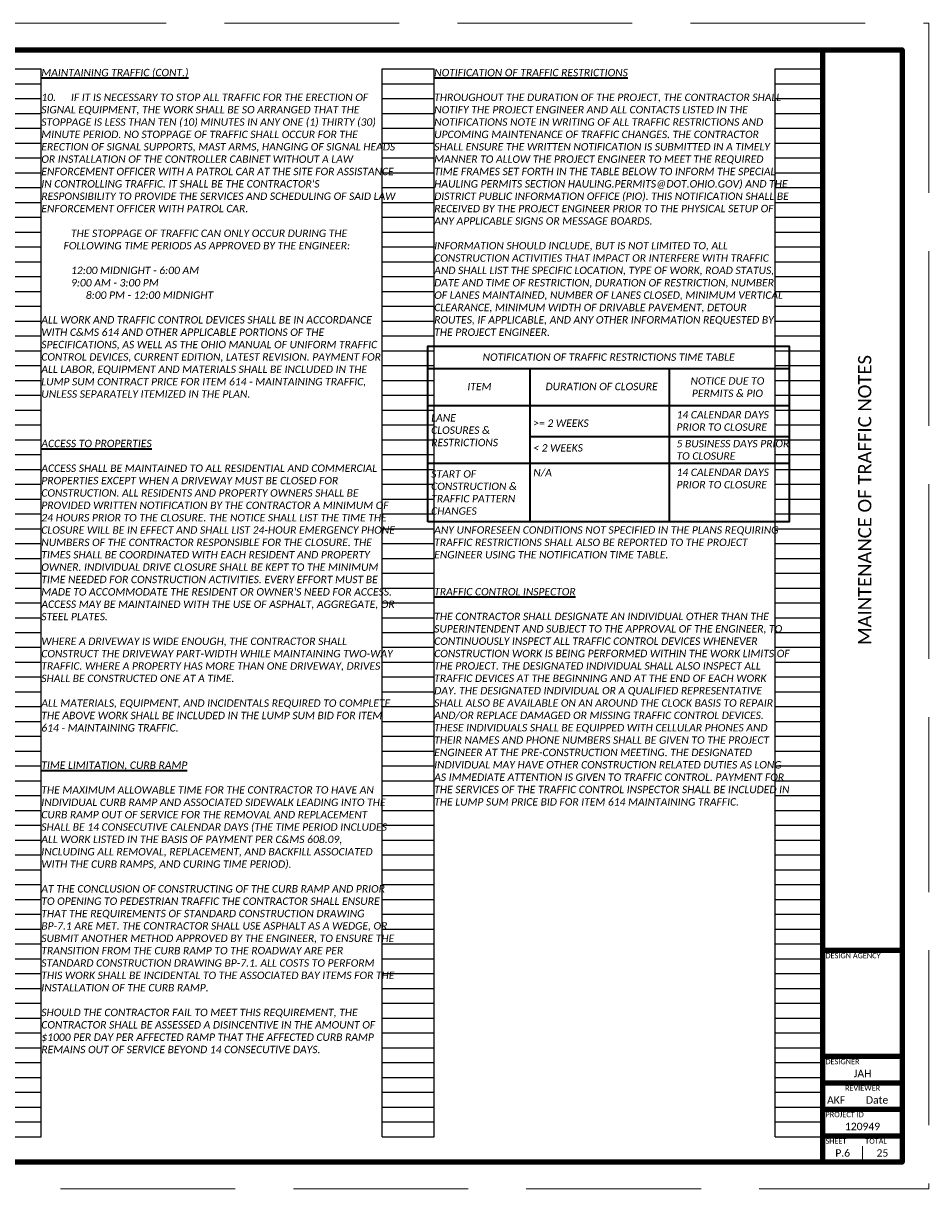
# Paper-space layout '6 MAINTENANCE OF TRAFFIC NOTES' of a CAD drawing. Header units: feet. Extents: x 1.4 to 35.4, y -1.2 to 20.8.
# Tile 2 of 2: x 18.3 to 35.4, y -1.2 to 20.8. Entities that reach past the tile are written whole.
import ezdxf
from ezdxf.enums import TextEntityAlignment as Align

# ---------------------------------------------------------------- set-up
doc = ezdxf.new("R2010")
doc.units = ezdxf.units.FT
doc.header["$LTSCALE"] = 20
doc.header["$MEASUREMENT"] = 0
doc.linetypes.add('OhDOT_DGN3', pattern=[0.22, 0.165, -0.055])
doc.layers.get('Defpoints').update_dxf_attribs({"lineweight": 15})
for name, color, linetype, lineweight in [('0_Xref', 7, 'Continuous', 15), ('SH_Border', 7, 'Continuous', 90), ('SH_Data', 7, 'Continuous', 15), ('SH_Text', 7, 'Continuous', 35)]:
    doc.layers.add(name, color=color, linetype=linetype, lineweight=lineweight)
doc.layers.add('SH_Cut_Line', color=7, linetype='OhDOT_DGN3', lineweight=15, plot=False)
doc.styles.add('P_Slanted - Normal Fixed Spacing', font='calibrii.ttf', dxfattribs={"height": 0.14})
doc.styles.add('Style - Calibri', font='calibri.ttf')
doc.styles.add('Style - Calibri - Light', font='calibril.ttf', dxfattribs={"height": 0.1})

# ---------------------------------------------------------------- blocks, each defined once
blk = doc.blocks.new('BORDER_1')
at = {"layer": 'Defpoints', "color": 7}
blk.add_point((32.75, 3.5), dxfattribs=at)
at = {"layer": 'SH_Border', "color": 7}
for p, q in [((32, 0.5), (32, 21.5)), ((32, 4.5), (33.5, 4.5)), ((32, 2.5), (33.5, 2.5)), ((32, 2), (33.5, 2)), ((32, 1.5), (33.5, 1.5)), ((32, 1), (33.5, 1))]:
    blk.add_line(p, q, dxfattribs=at)
at = {"layer": 'SH_Border', "color": 7, "flags": 128}
blk.add_lwpolyline([(1.5, 21.5), (33.5, 21.5), (33.5, 0.5), (1.5, 0.5)], close=True, dxfattribs=at)
at = {"layer": 'SH_Cut_Line', "flags": 128}
blk.add_lwpolyline([(0, 0), (34, 0), (34, 22), (0, 22)], close=True, dxfattribs=at)
at = {"layer": 'SH_Data', "color": 7}
blk.add_line((32.75, 0.5), (32.75, 0.8), dxfattribs=at)
at = {"layer": 'SH_Data', "char_height": 0.1, "line_spacing_factor": 0.8, "style": 'Style - Calibri - Light'}
for s, insert, attachment_point in [('DESIGN AGENCY', (32.05, 4.45), 1), ('DESIGNER', (32.05, 2.45), 1), ('REVIEWER', (32.75, 1.95), 2), ('PROJECT ID', (32.05, 1.45), 1), ('SHEET', (32.05, 0.95), 1), ('TOTAL', (32.8, 0.95), 1)]:
    blk.add_mtext(s, dxfattribs=dict(at, insert=insert, attachment_point=attachment_point))
at = {"layer": 'SH_Data', "color": 7, "style": 'Style - Calibri'}
blk.add_attdef('C_SHEET_TITLE', text='', height=0.25, rotation=90, dxfattribs=at).set_placement((32.792, 13), align=Align.MIDDLE_CENTER)
at = {"layer": 'SH_Data', "style": 'Style - Calibri'}
blk.add_attdef('PROJ_NAME', text='', height=0.25, rotation=90, dxfattribs=at).set_placement((0.6, 0.6), align=Align.TOP_LEFT)
for tag, p in [('DESIGNER', (32.75, 2.175)), ('REVIEWER', (32.25, 1.675)), ('REVIEWED_DATE', (33.025, 1.675)), ('PIDNO', (32.75, 1.175)), ('C_SHEET_NO', (32.375, 0.675)), ('T_SHEET_NO', (33.125, 0.675))]:
    blk.add_attdef(tag, text='', height=0.14, dxfattribs=at).set_placement(p, align=Align.MIDDLE_CENTER)
blk = doc.blocks.new('INTERIOR_NOTES')
at = {"layer": 'Defpoints', "color": 3, "linetype": 'Continuous', "lineweight": -3}
for p, q in [((1.5, 0.98), (1.5, 21.14)), ((1.5, 21.14), (2.4, 21.14)), ((2.4, 0.98), (2.4, 21.14)), ((8.84, 0.98), (8.84, 21.14)), ((8.84, 21.14), (9.82, 21.14)), ((9.82, 0.98), (9.82, 21.14)), ((16.26, 0.98), (16.26, 21.14)), ((16.26, 21.14), (17.24, 21.14)), ((17.24, 0.98), (17.24, 21.14)), ((23.68, 0.98), (23.68, 21.14)), ((23.68, 21.14), (24.66, 21.14)), ((24.66, 0.98), (24.66, 21.14)), ((31.1, 0.98), (31.1, 21.14)), ((31.1, 21.14), (32, 21.14)), ((32, 0.98), (32, 21.14)), ((1.5, 20.86), (2.4, 20.86)), ((8.84, 20.86), (9.82, 20.86)), ((16.26, 20.86), (17.24, 20.86)), ((23.68, 20.86), (24.66, 20.86)), ((31.1, 20.86), (32, 20.86)), ((1.5, 20.58), (2.4, 20.58)), ((8.84, 20.58), (9.82, 20.58)), ((16.26, 20.58), (17.24, 20.58)), ((23.68, 20.58), (24.66, 20.58)), ((31.1, 20.58), (32, 20.58)), ((1.5, 20.3), (2.4, 20.3)), ((8.84, 20.3), (9.82, 20.3)), ((16.26, 20.3), (17.24, 20.3)), ((23.68, 20.3), (24.66, 20.3)), ((31.1, 20.3), (32, 20.3)), ((1.5, 20.02), (2.4, 20.02)), ((8.84, 20.02), (9.82, 20.02)), ((16.26, 20.02), (17.24, 20.02)), ((23.68, 20.02), (24.66, 20.02)), ((31.1, 20.02), (32, 20.02)), ((1.5, 19.74), (2.4, 19.74)), ((8.84, 19.74), (9.82, 19.74)), ((16.26, 19.74), (17.24, 19.74)), ((23.68, 19.74), (24.66, 19.74)), ((31.1, 19.74), (32, 19.74)), ((1.5, 19.46), (2.4, 19.46)), ((8.84, 19.46), (9.82, 19.46)), ((16.26, 19.46), (17.24, 19.46)), ((23.68, 19.46), (24.66, 19.46)), ((31.1, 19.46), (32, 19.46)), ((1.5, 19.18), (2.4, 19.18)), ((8.84, 19.18), (9.82, 19.18)), ((16.26, 19.18), (17.24, 19.18)), ((23.68, 19.18), (24.66, 19.18)), ((31.1, 19.18), (32, 19.18)), ((1.5, 18.9), (2.4, 18.9)), ((8.84, 18.9), (9.82, 18.9)), ((16.26, 18.9), (17.24, 18.9)), ((23.68, 18.9), (24.66, 18.9)), ((31.1, 18.9), (32, 18.9)), ((1.5, 18.62), (2.4, 18.62)), ((8.84, 18.62), (9.82, 18.62)), ((16.26, 18.62), (17.24, 18.62)), ((23.68, 18.62), (24.66, 18.62)), ((31.1, 18.62), (32, 18.62)), ((1.5, 18.34), (2.4, 18.34)), ((8.84, 18.34), (9.82, 18.34)), ((16.26, 18.34), (17.24, 18.34)), ((23.68, 18.34), (24.66, 18.34)), ((31.1, 18.34), (32, 18.34)), ((1.5, 18.06), (2.4, 18.06)), ((8.84, 18.06), (9.82, 18.06)), ((16.26, 18.06), (17.24, 18.06)), ((23.68, 18.06), (24.66, 18.06)), ((31.1, 18.06), (32, 18.06)), ((1.5, 17.78), (2.4, 17.78)), ((8.84, 17.78), (9.82, 17.78)), ((16.26, 17.78), (17.24, 17.78)), ((23.68, 17.78), (24.66, 17.78)), ((31.1, 17.78), (32, 17.78)), ((1.5, 17.5), (2.4, 17.5)), ((8.84, 17.5), (9.82, 17.5)), ((16.26, 17.5), (17.24, 17.5)), ((23.68, 17.5), (24.66, 17.5)), ((31.1, 17.5), (32, 17.5)), ((1.5, 17.22), (2.4, 17.22)), ((8.84, 17.22), (9.82, 17.22)), ((16.26, 17.22), (17.24, 17.22)), ((23.68, 17.22), (24.66, 17.22)), ((31.1, 17.22), (32, 17.22)), ((1.5, 16.94), (2.4, 16.94)), ((8.84, 16.94), (9.82, 16.94)), ((16.26, 16.94), (17.24, 16.94)), ((23.68, 16.94), (24.66, 16.94)), ((31.1, 16.94), (32, 16.94)), ((1.5, 16.66), (2.4, 16.66)), ((8.84, 16.66), (9.82, 16.66)), ((16.26, 16.66), (17.24, 16.66)), ((23.68, 16.66), (24.66, 16.66)), ((31.1, 16.66), (32, 16.66)), ((1.5, 16.38), (2.4, 16.38)), ((8.84, 16.38), (9.82, 16.38)), ((16.26, 16.38), (17.24, 16.38)), ((23.68, 16.38), (24.66, 16.38)), ((31.1, 16.38), (32, 16.38)), ((1.5, 16.1), (2.4, 16.1)), ((8.84, 16.1), (9.82, 16.1)), ((16.26, 16.1), (17.24, 16.1)), ((23.68, 16.1), (24.66, 16.1)), ((31.1, 16.1), (32, 16.1)), ((1.5, 15.82), (2.4, 15.82)), ((8.84, 15.82), (9.82, 15.82)), ((16.26, 15.82), (17.24, 15.82)), ((23.68, 15.82), (24.66, 15.82)), ((31.1, 15.82), (32, 15.82)), ((1.5, 15.54), (2.4, 15.54)), ((8.84, 15.54), (9.82, 15.54)), ((16.26, 15.54), (17.24, 15.54)), ((23.68, 15.54), (24.66, 15.54)), ((31.1, 15.54), (32, 15.54)), ((1.5, 15.26), (2.4, 15.26)), ((8.84, 15.26), (9.82, 15.26)), ((16.26, 15.26), (17.24, 15.26)), ((23.68, 15.26), (24.66, 15.26)), ((31.1, 15.26), (32, 15.26)), ((1.5, 14.98), (2.4, 14.98)), ((8.84, 14.98), (9.82, 14.98)), ((16.26, 14.98), (17.24, 14.98)), ((23.68, 14.98), (24.66, 14.98)), ((31.1, 14.98), (32, 14.98)), ((1.5, 14.7), (2.4, 14.7)), ((8.84, 14.7), (9.82, 14.7)), ((16.26, 14.7), (17.24, 14.7)), ((23.68, 14.7), (24.66, 14.7)), ((31.1, 14.7), (32, 14.7)), ((1.5, 14.42), (2.4, 14.42)), ((8.84, 14.42), (9.82, 14.42)), ((16.26, 14.42), (17.24, 14.42)), ((23.68, 14.42), (24.66, 14.42)), ((31.1, 14.42), (32, 14.42)), ((1.5, 14.14), (2.4, 14.14)), ((8.84, 14.14), (9.82, 14.14)), ((16.26, 14.14), (17.24, 14.14)), ((23.68, 14.14), (24.66, 14.14)), ((31.1, 14.14), (32, 14.14)), ((1.5, 13.86), (2.4, 13.86)), ((8.84, 13.86), (9.82, 13.86)), ((16.26, 13.86), (17.24, 13.86)), ((23.68, 13.86), (24.66, 13.86)), ((31.1, 13.86), (32, 13.86)), ((1.5, 13.58), (2.4, 13.58)), ((8.84, 13.58), (9.82, 13.58)), ((16.26, 13.58), (17.24, 13.58)), ((23.68, 13.58), (24.66, 13.58)), ((31.1, 13.58), (32, 13.58)), ((1.5, 13.3), (2.4, 13.3)), ((8.84, 13.3), (9.82, 13.3)), ((16.26, 13.3), (17.24, 13.3)), ((23.68, 13.3), (24.66, 13.3)), ((31.1, 13.3), (32, 13.3)), ((1.5, 13.02), (2.4, 13.02)), ((8.84, 13.02), (9.82, 13.02)), ((16.26, 13.02), (17.24, 13.02)), ((23.68, 13.02), (24.66, 13.02)), ((31.1, 13.02), (32, 13.02)), ((1.5, 12.74), (2.4, 12.74)), ((8.84, 12.74), (9.82, 12.74)), ((16.26, 12.74), (17.24, 12.74)), ((23.68, 12.74), (24.66, 12.74)), ((31.1, 12.74), (32, 12.74)), ((1.5, 12.46), (2.4, 12.46)), ((8.84, 12.46), (9.82, 12.46)), ((16.26, 12.46), (17.24, 12.46)), ((23.68, 12.46), (24.66, 12.46)), ((31.1, 12.46), (32, 12.46)), ((1.5, 12.18), (2.4, 12.18)), ((8.84, 12.18), (9.82, 12.18)), ((16.26, 12.18), (17.24, 12.18)), ((23.68, 12.18), (24.66, 12.18)), ((31.1, 12.18), (32, 12.18)), ((1.5, 11.9), (2.4, 11.9)), ((8.84, 11.9), (9.82, 11.9)), ((16.26, 11.9), (17.24, 11.9)), ((23.68, 11.9), (24.66, 11.9)), ((31.1, 11.9), (32, 11.9)), ((1.5, 11.62), (2.4, 11.62)), ((8.84, 11.62), (9.82, 11.62)), ((16.26, 11.62), (17.24, 11.62)), ((23.68, 11.62), (24.66, 11.62)), ((31.1, 11.62), (32, 11.62)), ((1.5, 11.34), (2.4, 11.34)), ((8.84, 11.34), (9.82, 11.34)), ((16.26, 11.34), (17.24, 11.34)), ((23.68, 11.34), (24.66, 11.34)), ((31.1, 11.34), (32, 11.34)), ((1.5, 11.06), (2.4, 11.06)), ((8.84, 11.06), (9.82, 11.06)), ((16.26, 11.06), (17.24, 11.06)), ((23.68, 11.06), (24.66, 11.06)), ((31.1, 11.06), (32, 11.06)), ((1.5, 10.78), (2.4, 10.78)), ((8.84, 10.78), (9.82, 10.78)), ((16.26, 10.78), (17.24, 10.78)), ((23.68, 10.78), (24.66, 10.78)), ((31.1, 10.78), (32, 10.78)), ((1.5, 10.5), (2.4, 10.5)), ((8.84, 10.5), (9.82, 10.5)), ((16.26, 10.5), (17.24, 10.5)), ((23.68, 10.5), (24.66, 10.5)), ((31.1, 10.5), (32, 10.5)), ((1.5, 10.22), (2.4, 10.22)), ((8.84, 10.22), (9.82, 10.22)), ((16.26, 10.22), (17.24, 10.22)), ((23.68, 10.22), (24.66, 10.22)), ((31.1, 10.22), (32, 10.22)), ((1.5, 9.94), (2.4, 9.94)), ((8.84, 9.94), (9.82, 9.94)), ((16.26, 9.94), (17.24, 9.94)), ((23.68, 9.94), (24.66, 9.94)), ((31.1, 9.94), (32, 9.94)), ((1.5, 9.66), (2.4, 9.66)), ((8.84, 9.66), (9.82, 9.66)), ((16.26, 9.66), (17.24, 9.66)), ((23.68, 9.66), (24.66, 9.66)), ((31.1, 9.66), (32, 9.66)), ((1.5, 9.38), (2.4, 9.38)), ((8.84, 9.38), (9.82, 9.38)), ((16.26, 9.38), (17.24, 9.38)), ((23.68, 9.38), (24.66, 9.38)), ((31.1, 9.38), (32, 9.38)), ((1.5, 9.1), (2.4, 9.1)), ((8.84, 9.1), (9.82, 9.1)), ((16.26, 9.1), (17.24, 9.1)), ((23.68, 9.1), (24.66, 9.1)), ((31.1, 9.1), (32, 9.1)), ((1.5, 8.82), (2.4, 8.82)), ((8.84, 8.82), (9.82, 8.82)), ((16.26, 8.82), (17.24, 8.82)), ((23.68, 8.82), (24.66, 8.82)), ((31.1, 8.82), (32, 8.82)), ((1.5, 8.54), (2.4, 8.54)), ((8.84, 8.54), (9.82, 8.54)), ((16.26, 8.54), (17.24, 8.54)), ((23.68, 8.54), (24.66, 8.54)), ((31.1, 8.54), (32, 8.54)), ((1.5, 8.26), (2.4, 8.26)), ((8.84, 8.26), (9.82, 8.26)), ((16.26, 8.26), (17.24, 8.26)), ((23.68, 8.26), (24.66, 8.26)), ((31.1, 8.26), (32, 8.26)), ((1.5, 7.98), (2.4, 7.98)), ((8.84, 7.98), (9.82, 7.98)), ((16.26, 7.98), (17.24, 7.98)), ((23.68, 7.98), (24.66, 7.98)), ((31.1, 7.98), (32, 7.98)), ((1.5, 7.7), (2.4, 7.7)), ((8.84, 7.7), (9.82, 7.7)), ((16.26, 7.7), (17.24, 7.7)), ((23.68, 7.7), (24.66, 7.7)), ((31.1, 7.7), (32, 7.7)), ((1.5, 7.42), (2.4, 7.42)), ((8.84, 7.42), (9.82, 7.42)), ((16.26, 7.42), (17.24, 7.42)), ((23.68, 7.42), (24.66, 7.42)), ((31.1, 7.42), (32, 7.42)), ((1.5, 7.14), (2.4, 7.14)), ((8.84, 7.14), (9.82, 7.14)), ((16.26, 7.14), (17.24, 7.14)), ((23.68, 7.14), (24.66, 7.14)), ((31.1, 7.14), (32, 7.14)), ((1.5, 6.86), (2.4, 6.86)), ((8.84, 6.86), (9.82, 6.86)), ((16.26, 6.86), (17.24, 6.86)), ((23.68, 6.86), (24.66, 6.86)), ((31.1, 6.86), (32, 6.86)), ((1.5, 6.58), (2.4, 6.58)), ((8.84, 6.58), (9.82, 6.58)), ((16.26, 6.58), (17.24, 6.58)), ((23.68, 6.58), (24.66, 6.58)), ((31.1, 6.58), (32, 6.58)), ((1.5, 6.3), (2.4, 6.3)), ((8.84, 6.3), (9.82, 6.3)), ((16.26, 6.3), (17.24, 6.3)), ((23.68, 6.3), (24.66, 6.3)), ((31.1, 6.3), (32, 6.3)), ((1.5, 6.02), (2.4, 6.02)), ((8.84, 6.02), (9.82, 6.02)), ((16.26, 6.02), (17.24, 6.02)), ((23.68, 6.02), (24.66, 6.02)), ((31.1, 6.02), (32, 6.02)), ((1.5, 5.74), (2.4, 5.74)), ((8.84, 5.74), (9.82, 5.74)), ((16.26, 5.74), (17.24, 5.74)), ((23.68, 5.74), (24.66, 5.74)), ((31.1, 5.74), (32, 5.74)), ((1.5, 5.46), (2.4, 5.46)), ((8.84, 5.46), (9.82, 5.46)), ((16.26, 5.46), (17.24, 5.46)), ((23.68, 5.46), (24.66, 5.46)), ((31.1, 5.46), (32, 5.46)), ((1.5, 5.18), (2.4, 5.18)), ((8.84, 5.18), (9.82, 5.18)), ((16.26, 5.18), (17.24, 5.18)), ((23.68, 5.18), (24.66, 5.18)), ((31.1, 5.18), (32, 5.18)), ((1.5, 4.9), (2.4, 4.9)), ((8.84, 4.9), (9.82, 4.9)), ((16.26, 4.9), (17.24, 4.9)), ((23.68, 4.9), (24.66, 4.9)), ((31.1, 4.9), (32, 4.9)), ((1.5, 4.62), (2.4, 4.62)), ((8.84, 4.62), (9.82, 4.62)), ((16.26, 4.62), (17.24, 4.62)), ((23.68, 4.62), (24.66, 4.62)), ((31.1, 4.62), (32, 4.62)), ((1.5, 4.34), (2.4, 4.34)), ((8.84, 4.34), (9.82, 4.34)), ((16.26, 4.34), (17.24, 4.34)), ((23.68, 4.34), (24.66, 4.34)), ((31.1, 4.34), (32, 4.34)), ((1.5, 4.06), (2.4, 4.06)), ((8.84, 4.06), (9.82, 4.06)), ((16.26, 4.06), (17.24, 4.06)), ((23.68, 4.06), (24.66, 4.06)), ((31.1, 4.06), (32, 4.06)), ((1.5, 3.78), (2.4, 3.78)), ((8.84, 3.78), (9.82, 3.78)), ((16.26, 3.78), (17.24, 3.78)), ((23.68, 3.78), (24.66, 3.78)), ((31.1, 3.78), (32, 3.78)), ((1.5, 3.5), (2.4, 3.5)), ((8.84, 3.5), (9.82, 3.5)), ((16.26, 3.5), (17.24, 3.5)), ((23.68, 3.5), (24.66, 3.5)), ((31.1, 3.5), (32, 3.5)), ((1.5, 3.22), (2.4, 3.22)), ((8.84, 3.22), (9.82, 3.22)), ((16.26, 3.22), (17.24, 3.22)), ((23.68, 3.22), (24.66, 3.22)), ((31.1, 3.22), (32, 3.22)), ((1.5, 2.94), (2.4, 2.94)), ((8.84, 2.94), (9.82, 2.94)), ((16.26, 2.94), (17.24, 2.94)), ((23.68, 2.94), (24.66, 2.94)), ((31.1, 2.94), (32, 2.94)), ((1.5, 2.66), (2.4, 2.66)), ((8.84, 2.66), (9.82, 2.66)), ((16.26, 2.66), (17.24, 2.66)), ((23.68, 2.66), (24.66, 2.66)), ((31.1, 2.66), (32, 2.66)), ((1.5, 2.38), (2.4, 2.38)), ((8.84, 2.38), (9.82, 2.38)), ((16.26, 2.38), (17.24, 2.38)), ((23.68, 2.38), (24.66, 2.38)), ((31.1, 2.38), (32, 2.38)), ((1.5, 2.1), (2.4, 2.1)), ((8.84, 2.1), (9.82, 2.1)), ((16.26, 2.1), (17.24, 2.1)), ((23.68, 2.1), (24.66, 2.1)), ((31.1, 2.1), (32, 2.1)), ((1.5, 1.82), (2.4, 1.82)), ((8.84, 1.82), (9.82, 1.82)), ((16.26, 1.82), (17.24, 1.82)), ((23.68, 1.82), (24.66, 1.82)), ((31.1, 1.82), (32, 1.82)), ((1.5, 1.54), (2.4, 1.54)), ((8.84, 1.54), (9.82, 1.54)), ((16.26, 1.54), (17.24, 1.54)), ((23.68, 1.54), (24.66, 1.54)), ((31.1, 1.54), (32, 1.54)), ((1.5, 1.26), (2.4, 1.26)), ((8.84, 1.26), (9.82, 1.26)), ((16.26, 1.26), (17.24, 1.26)), ((23.68, 1.26), (24.66, 1.26)), ((31.1, 1.26), (32, 1.26)), ((1.5, 0.98), (2.4, 0.98)), ((8.84, 0.98), (9.82, 0.98)), ((16.26, 0.98), (17.24, 0.98)), ((23.68, 0.98), (24.66, 0.98)), ((31.1, 0.98), (32, 0.98))]:
    blk.add_line(p, q, dxfattribs=at)
blk.add_point((0, 0), dxfattribs=at)

psp = doc.layouts.new('6 MAINTENANCE OF TRAFFIC NOTES')

# ---------------------------------------------------------------- linework, layer by layer
at = {"layer": 'SH_Text'}
for p, q in [((25.971, 14.333), (32.794, 14.333)), ((27.893, 14.333), (27.893, 11.435)), ((30.527, 14.333), (30.527, 11.435)), ((25.971, 13.633), (32.794, 13.633)), ((27.893, 13.045), (32.794, 13.045)), ((25.971, 12.546), (32.794, 12.546))]:
    psp.add_line(p, q, dxfattribs=at)
psp.add_lwpolyline([(25.971, 11.435), (25.971, 14.753), (32.794, 14.753), (32.794, 11.435)], close=True, dxfattribs=at)

# ---------------------------------------------------------------- block references
at = {"layer": '0_Xref'}
ref = psp.add_blockref('BORDER_1', (1.428, -1.153), dxfattribs=at)
ref.add_attrib('C_SHEET_NO', 'P.6', dxfattribs={"layer": 'SH_Data', "height": 0.14, "style": 'Style - Calibri'}).set_placement((33.803, -0.478), align=Align.MIDDLE_CENTER)
ref.add_attrib('T_SHEET_NO', '25', dxfattribs={"layer": 'SH_Data', "height": 0.14, "style": 'Style - Calibri'}).set_placement((34.553, -0.478), align=Align.MIDDLE_CENTER)
ref.add_attrib('C_SHEET_TITLE', 'MAINTENANCE OF TRAFFIC NOTES', dxfattribs={"layer": 'SH_Data', "color": 7, "height": 0.25, "rotation": 90, "style": 'Style - Calibri'}).set_placement((34.219, 11.847), align=Align.MIDDLE_CENTER)
ref.add_attrib('DESIGNER', 'JAH', dxfattribs={"layer": 'SH_Data', "height": 0.14, "style": 'Style - Calibri'}).set_placement((34.178, 1.022), align=Align.MIDDLE_CENTER)
ref.add_attrib('REVIEWER', 'AKF', dxfattribs={"layer": 'SH_Data', "height": 0.14, "style": 'Style - Calibri'}).set_placement((33.678, 0.522), align=Align.MIDDLE_CENTER)
ref.add_attrib('REVIEWED_DATE', 'Date', dxfattribs={"layer": 'SH_Data', "height": 0.14, "style": 'Style - Calibri'}).set_placement((34.453, 0.522), align=Align.MIDDLE_CENTER)
ref.add_attrib('PIDNO', '120949', dxfattribs={"layer": 'SH_Data', "height": 0.14, "style": 'Style - Calibri'}).set_placement((34.178, 0.022), align=Align.MIDDLE_CENTER)
psp.add_blockref('INTERIOR_NOTES', (1.428, -1.153), dxfattribs=at)

# ---------------------------------------------------------------- texts
at = {"layer": 'SH_Text', "char_height": 0.14, "style": 'P_Slanted - Normal Fixed Spacing'}
for s, insert, width, attachment_point in [("{\\LMAINTAINING TRAFFIC (CONT.)\\P\\P\\pxi-3,l3,t3;}10.^IIF IT IS NECESSARY TO STOP ALL TRAFFIC FOR THE ERECTION OF SIGNAL EQUIPMENT, THE WORK SHALL BE SO ARRANGED THAT THE STOPPAGE IS LESS THAN TEN (10) MINUTES IN ANY ONE (1) THIRTY (30) MINUTE PERIOD. NO STOPPAGE OF TRAFFIC SHALL OCCUR FOR THE ERECTION OF SIGNAL SUPPORTS, MAST ARMS, HANGING OF SIGNAL HEADS OR INSTALLATION OF THE CONTROLLER CABINET WITHOUT A LAW ENFORCEMENT OFFICER WITH A PATROL CAR AT THE SITE FOR ASSISTANCE IN CONTROLLING TRAFFIC. IT SHALL BE THE CONTRACTOR'S RESPONSIBILITY TO PROVIDE THE SERVICES AND SCHEDULING OF SAID LAW ENFORCEMENT OFFICER WITH PATROL CAR. \\P\\pi0,l0,tz;\\P\\pi-3,l3;^ITHE STOPPAGE OF TRAFFIC CAN ONLY OCCUR DURING THE FOLLOWING TIME PERIODS AS APPROVED BY THE ENGINEER:\\P\\pi0,l0;\\P\\pi-6,l6;^I12:00 MIDNIGHT - 6:00 AM\\P^I9:00 AM - 3:00 PM\\P\\pi6,l0;8:00 PM - 12:00 MIDNIGHT\\P\\pi0;\\PALL WORK AND TRAFFIC CONTROL DEVICES SHALL BE IN ACCORDANCE WITH C&MS 614 AND OTHER APPLICABLE PORTIONS OF THE SPECIFICATIONS, AS WELL AS THE OHIO MANUAL OF UNIFORM TRAFFIC CONTROL DEVICES, CURRENT EDITION, LATEST REVISION. PAYMENT FOR ALL LABOR, EQUIPMENT AND MATERIALS SHALL BE INCLUDED IN THE LUMP SUM CONTRACT PRICE FOR ITEM 614 - MAINTAINING TRAFFIC, UNLESS SEPARATELY ITEMIZED IN THE PLAN.", (18.668, 19.987), 6.68033, 1), ('{\\LNOTIFICATION OF TRAFFIC RESTRICTIONS }\\P\\PTHROUGHOUT THE DURATION OF THE PROJECT, THE CONTRACTOR SHALL NOTIFY THE PROJECT ENGINEER AND ALL CONTACTS LISTED IN THE NOTIFICATIONS NOTE IN WRITING OF ALL TRAFFIC RESTRICTIONS AND UPCOMING MAINTENANCE OF TRAFFIC CHANGES. THE CONTRACTOR SHALL ENSURE THE WRITTEN NOTIFICATION IS SUBMITTED IN A TIMELY MANNER TO ALLOW THE PROJECT ENGINEER TO MEET THE REQUIRED TIME FRAMES SET FORTH IN THE TABLE BELOW TO INFORM THE SPECIAL HAULING PERMITS SECTION HAULING.PERMITS@DOT.OHIO.GOV) AND THE DISTRICT PUBLIC INFORMATION OFFICE (PIO). THIS NOTIFICATION SHALL BE RECEIVED BY THE PROJECT ENGINEER PRIOR TO THE PHYSICAL SETUP OF ANY APPLICABLE SIGNS OR MESSAGE BOARDS.\\P\\PINFORMATION SHOULD INCLUDE, BUT IS NOT LIMITED TO, ALL CONSTRUCTION ACTIVITIES THAT IMPACT OR INTERFERE WITH TRAFFIC AND SHALL LIST THE SPECIFIC LOCATION, TYPE OF WORK, ROAD STATUS, DATE AND TIME OF RESTRICTION, DURATION OF RESTRICTION, NUMBER OF LANES MAINTAINED, NUMBER OF LANES CLOSED, MINIMUM VERTICAL CLEARANCE, MINIMUM WIDTH OF DRIVABLE PAVEMENT, DETOUR ROUTES, IF APPLICABLE, AND ANY OTHER INFORMATION REQUESTED BY THE PROJECT ENGINEER.\\P\\P\\P\\P\\P\\P\\P\\P\\P\\P\\P\\P\\P\\P\\P\\PANY UNFORESEEN CONDITIONS NOT SPECIFIED IN THE PLANS REQUIRING TRAFFIC RESTRICTIONS SHALL ALSO BE REPORTED TO THE PROJECT ENGINEER USING THE NOTIFICATION TIME TABLE.', (26.088, 19.987), 6.68033, 1), ('NOTIFICATION OF TRAFFIC RESTRICTIONS TIME TABLE', (29.382, 14.545), 6.25, 5), ('DURATION OF CLOSURE', (29.25, 13.99), 6.25, 5), ('NOTICE DUE TO PERMITS & PIO', (31.626, 13.978), 2.09928, 5), ('ITEM', (26.942, 13.99), 1.28475, 5), ('LANE\\PCLOSURES &\\PRESTRICTIONS', (26.032, 13.47), 2.12717, 1), ('14 CALENDAR DAYS PRIOR TO CLOSURE', (30.665, 13.528), 2.12818, 1), ('>= 2 WEEKS\\P\\P< 2 WEEKS', (27.959, 13.369), 2.36498, 1), ("{\\LACCESS TO PROPERTIES \\P}\\P\\pxt5,6;ACCESS SHALL BE MAINTAINED TO ALL RESIDENTIAL AND COMMERCIAL PROPERTIES EXCEPT WHEN A DRIVEWAY MUST BE CLOSED FOR CONSTRUCTION. ALL RESIDENTS AND PROPERTY OWNERS SHALL BE PROVIDED WRITTEN NOTIFICATION BY THE CONTRACTOR A MINIMUM OF 24 HOURS PRIOR TO THE CLOSURE. THE NOTICE SHALL LIST THE TIME THE CLOSURE WILL BE IN EFFECT AND SHALL LIST 24-HOUR EMERGENCY PHONE NUMBERS OF THE CONTRACTOR RESPONSIBLE FOR THE CLOSURE. THE TIMES SHALL BE COORDINATED WITH EACH RESIDENT AND PROPERTY OWNER. INDIVIDUAL DRIVE CLOSURE SHALL BE KEPT TO THE MINIMUM TIME NEEDED FOR CONSTRUCTION ACTIVITIES. EVERY EFFORT MUST BE MADE TO ACCOMMODATE THE RESIDENT OR OWNER'S NEED FOR ACCESS. ACCESS MAY BE MAINTAINED WITH THE USE OF ASPHALT, AGGREGATE, OR STEEL PLATES. \\P\\PWHERE A DRIVEWAY IS WIDE ENOUGH, THE CONTRACTOR SHALL CONSTRUCT THE DRIVEWAY PART-WIDTH WHILE MAINTAINING TWO-WAY TRAFFIC. WHERE A PROPERTY HAS MORE THAN ONE DRIVEWAY, DRIVES SHALL BE CONSTRUCTED ONE AT A TIME. \\P\\PALL MATERIALS, EQUIPMENT, AND INCIDENTALS REQUIRED TO COMPLETE THE ABOVE WORK SHALL BE INCLUDED IN THE LUMP SUM BID FOR ITEM 614 - MAINTAINING TRAFFIC.  ", (18.668, 12.985), 6.72448, 1), ('5 BUSINESS DAYS PRIOR TO CLOSURE', (30.665, 12.983), 2.13236, 1), ('START OF \\PCONSTRUCTION & \\PTRAFFIC PATTERN \\PCHANGES', (26.032, 12.41), 1.9598, 1), ('N/A', (27.959, 12.436), 2.36498, 1), ('14 CALENDAR DAYS PRIOR TO CLOSURE', (30.665, 12.441), 2.12818, 1), ('{\\LTRAFFIC CONTROL INSPECTOR }\\P\\PTHE CONTRACTOR SHALL DESIGNATE AN INDIVIDUAL OTHER THAN THE SUPERINTENDENT AND SUBJECT TO THE APPROVAL OF THE ENGINEER, TO CONTINUOUSLY INSPECT ALL TRAFFIC CONTROL DEVICES WHENEVER CONSTRUCTION WORK IS BEING PERFORMED WITHIN THE WORK LIMITS OF THE PROJECT. THE DESIGNATED INDIVIDUAL SHALL ALSO INSPECT ALL TRAFFIC DEVICES AT THE BEGINNING AND AT THE END OF EACH WORK DAY. THE DESIGNATED INDIVIDUAL OR A QUALIFIED REPRESENTATIVE SHALL ALSO BE AVAILABLE ON AN AROUND THE CLOCK BASIS TO REPAIR AND/OR REPLACE DAMAGED OR MISSING TRAFFIC CONTROL DEVICES. THESE INDIVIDUALS SHALL BE EQUIPPED WITH CELLULAR PHONES AND THEIR NAMES AND PHONE NUMBERS SHALL BE GIVEN TO THE PROJECT ENGINEER AT THE PRE-CONSTRUCTION MEETING. THE DESIGNATED INDIVIDUAL MAY HAVE OTHER CONSTRUCTION RELATED DUTIES AS LONG AS IMMEDIATE ATTENTION IS GIVEN TO TRAFFIC CONTROL. PAYMENT FOR THE SERVICES OF THE TRAFFIC CONTROL INSPECTOR SHALL BE INCLUDED IN THE LUMP SUM PRICE BID FOR ITEM 614 MAINTAINING TRAFFIC.', (26.088, 10.187), 6.71821, 1), ('{\\LTIME LIMITATION, CURB RAMP }\\P\\PTHE MAXIMUM ALLOWABLE TIME FOR THE CONTRACTOR TO HAVE AN INDIVIDUAL CURB RAMP AND ASSOCIATED SIDEWALK LEADING INTO THE CURB RAMP OUT OF SERVICE FOR THE REMOVAL AND REPLACEMENT SHALL BE 14 CONSECUTIVE CALENDAR DAYS (THE TIME PERIOD INCLUDES ALL WORK LISTED IN THE BASIS OF PAYMENT PER C&MS 608.09, INCLUDING ALL REMOVAL, REPLACEMENT, AND BACKFILL ASSOCIATED WITH THE CURB RAMPS, AND CURING TIME PERIOD). \\P\\PAT THE CONCLUSION OF CONSTRUCTING OF THE CURB RAMP AND PRIOR TO OPENING TO PEDESTRIAN TRAFFIC THE CONTRACTOR SHALL ENSURE THAT THE REQUIREMENTS OF STANDARD CONSTRUCTION DRAWING BP-7.1 ARE MET. THE CONTRACTOR SHALL USE ASPHALT AS A WEDGE, OR SUBMIT ANOTHER METHOD APPROVED BY THE ENGINEER, TO ENSURE THE TRANSITION FROM THE CURB RAMP TO THE ROADWAY ARE PER STANDARD CONSTRUCTION DRAWING BP-7.1. ALL COSTS TO PERFORM THIS WORK SHALL BE INCIDENTAL TO THE ASSOCIATED BAY ITEMS FOR THE INSTALLATION OF THE CURB RAMP. \\P\\PSHOULD THE CONTRACTOR FAIL TO MEET THIS REQUIREMENT, THE CONTRACTOR SHALL BE ASSESSED A DISINCENTIVE IN THE AMOUNT OF $1000 PER DAY PER AFFECTED RAMP THAT THE AFFECTED CURB RAMP REMAINS OUT OF SERVICE BEYOND 14 CONSECUTIVE DAYS.', (18.668, 6.912), 6.68033, 1)]:
    psp.add_mtext(s, dxfattribs=dict(at, insert=insert, width=width, attachment_point=attachment_point))

doc.saveas('drawing.dxf')
